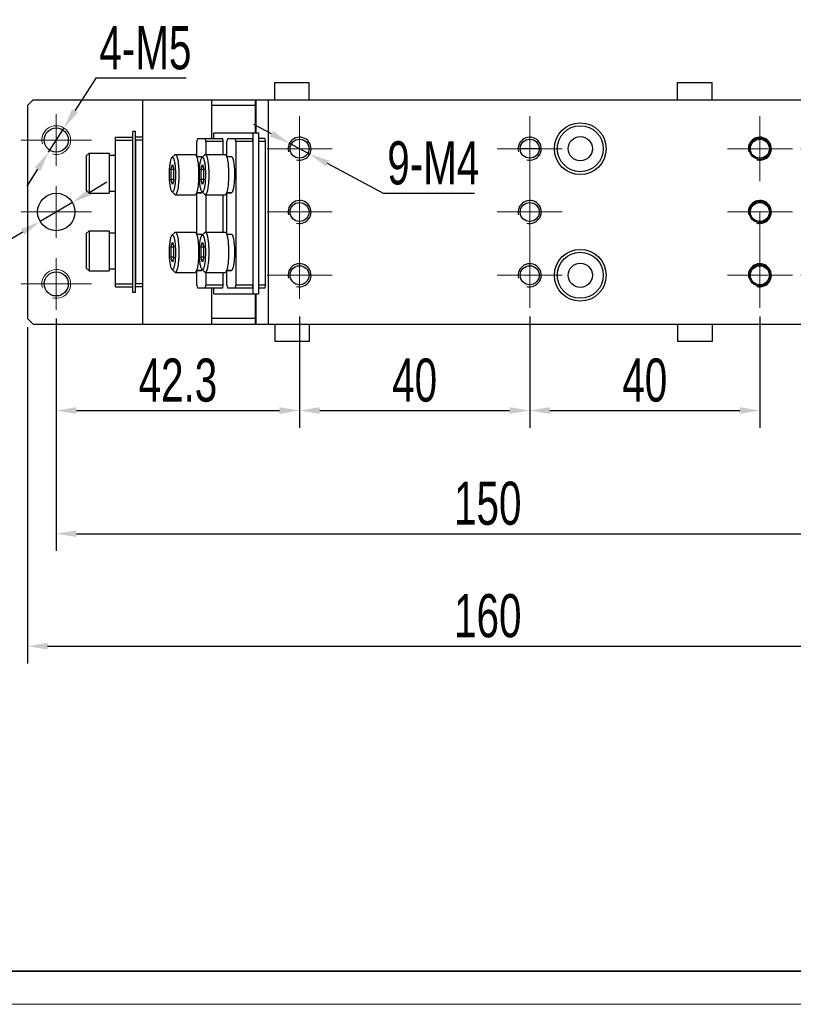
# Model space of a CAD drawing. Header units: millimetres. Extents: x 15976 to 16460, y 4433 to 4775.
# Tile 2 of 4: x 16137 to 16272, y 4433 to 4604. Entities that reach past the tile are written whole.
import ezdxf

# ---------------------------------------------------------------- set-up
doc = ezdxf.new("R2010")
doc.units = ezdxf.units.MM
doc.linetypes.add('CENTER', pattern=[50.8, 31.75, -6.35, 6.35, -6.35])
doc.layers.add('02___PRT_ALL_AXES', color=7, linetype='Continuous')
for name, color, linetype, lineweight in [('中心线', 1, 'CENTER', 15), ('尺寸线', 5, 'Continuous', 18), ('粗实线', 3, 'Continuous', 35), ('细实线', 170, 'Continuous', 15)]:
    doc.layers.add(name, color=color, linetype=linetype, lineweight=lineweight)
doc.styles.get("Standard").update_dxf_attribs({"font": 'txt', "width": 0.7})
doc.dimstyles.new('2.5', dxfattribs={"dimtxt": 7.5, "dimasz": 3.5, "dimexe": 3, "dimexo": 1.5, "dimgap": 1.5, "dimtad": 1, "dimtoh": 1, "dimdec": 1, "dimzin": 9, "dimdsep": 46, "dimtxsty": 'Standard', "dimcen": 7.5, "dimadec": 0, "dimazin": 2, "dimtm": 1e-09, "dimtfac": 0.8, "dimtdec": 1, "dimtmove": 0, "dimatfit": 3, "dimfxl": 0.6, "dimarcsym": 0})

# ---------------------------------------------------------------- blocks, each defined once
blk = doc.blocks.new('*D42')
at = {"layer": 'Defpoints', "color": 0}
for p in [(16184.24, 4582.53), (16187.77, 4580.65)]:
    blk.add_point(p, dxfattribs=at)
at = {"layer": '尺寸线', "color": 0, "lineweight": -2}
for p, q in [((16181.15, 4584.18), (16178.06, 4585.82)), ((16184.24, 4582.53), (16187.77, 4580.65)), ((16200.56, 4573.83), (16190.85, 4579.01)), ((16216.41, 4573.83), (16200.56, 4573.83))]:
    blk.add_line(p, q, dxfattribs=at)
at = {"layer": '尺寸线', "color": 0}
for points in [[(16181.42, 4584.69), (16180.87, 4583.66), (16184.24, 4582.53)], [(16191.13, 4579.52), (16190.58, 4578.49), (16187.77, 4580.65)]]:
    blk.add_solid(points, dxfattribs=at)
at = {"layer": '尺寸线', "color": 0, "insert": (16209.24, 4579.08), "char_height": 7.5, "attachment_point": 5}
blk.add_mtext('9-M4', dxfattribs=at)
blk = doc.blocks.new('*D52')
at = {"layer": 'Defpoints', "color": 0}
for p in [(16145.06, 4585.2), (16142.37, 4580.99)]:
    blk.add_point(p, dxfattribs=at)
at = {"layer": '尺寸线', "color": 0, "lineweight": -2}
for p, q in [((16150.6, 4593.84), (16146.95, 4588.15)), ((16166.3, 4593.84), (16150.6, 4593.84)), ((16142.37, 4580.99), (16145.06, 4585.2)), ((16140.48, 4578.04), (16138.59, 4575.09))]:
    blk.add_line(p, q, dxfattribs=at)
at = {"layer": '尺寸线', "color": 0}
for points in [[(16146.46, 4588.46), (16147.44, 4587.83), (16145.06, 4585.2)], [(16139.99, 4578.35), (16140.97, 4577.72), (16142.37, 4580.99)]]:
    blk.add_solid(points, dxfattribs=at)
at = {"layer": '尺寸线', "color": 0, "insert": (16159.2, 4599.09), "char_height": 7.5, "attachment_point": 5}
blk.add_mtext('4-M5', dxfattribs=at)
blk = doc.blocks.new('*D53')
at = {"layer": 'Defpoints', "color": 0}
for p in [(16146.51, 4572.25), (16140.92, 4568.94)]:
    blk.add_point(p, dxfattribs=at)
at = {"layer": '尺寸线', "color": 0, "lineweight": -2}
for p, q in [((16149.52, 4574.03), (16152.53, 4575.82)), ((16146.51, 4572.25), (16140.92, 4568.94)), ((16128.44, 4561.55), (16137.91, 4567.15)), ((16105.39, 4561.55), (16128.44, 4561.55))]:
    blk.add_line(p, q, dxfattribs=at)
at = {"layer": '尺寸线', "color": 0}
for points in [[(16149.22, 4574.53), (16149.82, 4573.53), (16146.51, 4572.25)], [(16137.61, 4567.65), (16138.2, 4566.65), (16140.92, 4568.94)]]:
    blk.add_solid(points, dxfattribs=at)
at = {"layer": '尺寸线', "color": 0, "insert": (16116.16, 4566.8), "char_height": 7.5, "attachment_point": 5}
blk.add_mtext('2-%%C6.5', dxfattribs=at)
blk = doc.blocks.new('*D57')
at = {"layer": 'Defpoints', "color": 0}
for p in [(16138.71, 4552.09), (16298.71, 4552.09), (16298.71, 4495.11)]:
    blk.add_point(p, dxfattribs=at)
at = {"layer": '尺寸线', "color": 0, "lineweight": -2}
for p, q in [((16138.71, 4550.59), (16138.71, 4492.11)), ((16298.71, 4550.59), (16298.71, 4492.11)), ((16142.21, 4495.11), (16295.21, 4495.11))]:
    blk.add_line(p, q, dxfattribs=at)
at = {"layer": '尺寸线', "color": 0}
for points in [[(16142.21, 4495.7), (16142.21, 4494.53), (16138.71, 4495.11)], [(16295.21, 4495.7), (16295.21, 4494.53), (16298.71, 4495.11)]]:
    blk.add_solid(points, dxfattribs=at)
at = {"layer": '尺寸线', "color": 0, "insert": (16218.71, 4500.36), "char_height": 7.5, "attachment_point": 5}
blk.add_mtext('160', dxfattribs=at)
blk = doc.blocks.new('*D58')
at = {"layer": 'Defpoints', "color": 0}
for p in [(16143.71, 4553.59), (16293.71, 4553.59), (16293.71, 4514.66)]:
    blk.add_point(p, dxfattribs=at)
at = {"layer": '尺寸线', "color": 0, "lineweight": -2}
for p, q in [((16143.71, 4552.09), (16143.71, 4511.66)), ((16293.71, 4552.09), (16293.71, 4511.66)), ((16147.21, 4514.66), (16290.21, 4514.66))]:
    blk.add_line(p, q, dxfattribs=at)
at = {"layer": '尺寸线', "color": 0}
for points in [[(16147.21, 4515.24), (16147.21, 4514.08), (16143.71, 4514.66)], [(16290.21, 4515.24), (16290.21, 4514.08), (16293.71, 4514.66)]]:
    blk.add_solid(points, dxfattribs=at)
at = {"layer": '尺寸线', "color": 0, "insert": (16218.71, 4519.91), "char_height": 7.5, "attachment_point": 5}
blk.add_mtext('150', dxfattribs=at)
blk = doc.blocks.new('*D59')
at = {"layer": 'Defpoints', "color": 0}
for p in [(16186, 4553.94), (16226, 4553.94), (16226, 4536.07)]:
    blk.add_point(p, dxfattribs=at)
at = {"layer": '尺寸线', "color": 0, "lineweight": -2}
for p, q in [((16186, 4552.44), (16186, 4533.07)), ((16226, 4552.44), (16226, 4533.07)), ((16189.5, 4536.07), (16222.5, 4536.07))]:
    blk.add_line(p, q, dxfattribs=at)
at = {"layer": '尺寸线', "color": 0}
for points in [[(16189.5, 4536.66), (16189.5, 4535.49), (16186, 4536.07)], [(16222.5, 4536.66), (16222.5, 4535.49), (16226, 4536.07)]]:
    blk.add_solid(points, dxfattribs=at)
at = {"layer": '尺寸线', "color": 0, "insert": (16206, 4541.32), "char_height": 7.5, "attachment_point": 5}
blk.add_mtext('40', dxfattribs=at)
blk = doc.blocks.new('*D60')
at = {"layer": 'Defpoints', "color": 0}
for p in [(16226, 4553.94), (16266, 4553.94), (16266, 4536.07)]:
    blk.add_point(p, dxfattribs=at)
at = {"layer": '尺寸线', "color": 0, "lineweight": -2}
for p, q in [((16226, 4552.44), (16226, 4533.07)), ((16266, 4552.44), (16266, 4533.07)), ((16229.5, 4536.07), (16262.5, 4536.07))]:
    blk.add_line(p, q, dxfattribs=at)
at = {"layer": '尺寸线', "color": 0}
for points in [[(16229.5, 4536.66), (16229.5, 4535.49), (16226, 4536.07)], [(16262.5, 4536.66), (16262.5, 4535.49), (16266, 4536.07)]]:
    blk.add_solid(points, dxfattribs=at)
at = {"layer": '尺寸线', "color": 0, "insert": (16246, 4541.32), "char_height": 7.5, "attachment_point": 5}
blk.add_mtext('40', dxfattribs=at)
blk = doc.blocks.new('*D62')
at = {"layer": 'Defpoints', "color": 0}
for p in [(16143.71, 4553.59), (16186, 4553.94), (16186, 4536.07)]:
    blk.add_point(p, dxfattribs=at)
at = {"layer": '尺寸线', "color": 0, "lineweight": -2}
for p, q in [((16143.71, 4552.09), (16143.71, 4533.07)), ((16186, 4552.44), (16186, 4533.07)), ((16147.21, 4536.07), (16182.5, 4536.07))]:
    blk.add_line(p, q, dxfattribs=at)
at = {"layer": '尺寸线', "color": 0}
for points in [[(16147.21, 4536.66), (16147.21, 4535.49), (16143.71, 4536.07)], [(16182.5, 4536.66), (16182.5, 4535.49), (16186, 4536.07)]]:
    blk.add_solid(points, dxfattribs=at)
at = {"layer": '尺寸线', "color": 0, "insert": (16164.86, 4541.32), "char_height": 7.5, "attachment_point": 5}
blk.add_mtext('42.3', dxfattribs=at)
blk = doc.blocks.new('*D63')
at = {"layer": 'Defpoints', "color": 0}
for p in [(16271.65, 4581.59), (16271.65, 4559.59), (16311.62, 4559.59)]:
    blk.add_point(p, dxfattribs=at)
at = {"layer": '尺寸线', "color": 0, "lineweight": -2}
for p, q in [((16273.15, 4581.59), (16314.62, 4581.59)), ((16311.62, 4578.09), (16311.62, 4563.09)), ((16273.15, 4559.59), (16314.62, 4559.59))]:
    blk.add_line(p, q, dxfattribs=at)
at = {"layer": '尺寸线', "color": 0}
for points in [[(16311.03, 4578.09), (16312.2, 4578.09), (16311.62, 4581.59)], [(16311.03, 4563.09), (16312.2, 4563.09), (16311.62, 4559.59)]]:
    blk.add_solid(points, dxfattribs=at)
at = {"layer": '尺寸线', "color": 0, "insert": (16306.37, 4570.59), "char_height": 7.5, "attachment_point": 5, "rotation": 90}
blk.add_mtext('22', dxfattribs=at)

msp = doc.modelspace()

# ---------------------------------------------------------------- linework, layer by layer
at = {"color": 7, "linetype": 'Continuous'}
for p, q in [((16139.71, 4590.09), (16138.71, 4589.09)), ((16138.71, 4589.09), (16138.71, 4552.09)), ((16139.71, 4590.09), (16297.71, 4590.09)), ((16158.71, 4590.09), (16158.71, 4551.09)), ((16170.71, 4590.09), (16170.71, 4583.34)), ((16178.47, 4589.09), (16170.71, 4589.09)), ((16178.3, 4590.09), (16178.3, 4584.34)), ((16178.47, 4584.34), (16178.47, 4590.09)), ((16180.59, 4551.09), (16180.59, 4590.09)), ((16157.01, 4556.59), (16157.01, 4584.59)), ((16157.51, 4584.59), (16157.01, 4584.59)), ((16157.51, 4556.59), (16157.51, 4584.59)), ((16171.11, 4583.34), (16171.11, 4584.34)), ((16171.11, 4584.34), (16178.87, 4584.34)), ((16177.88, 4584.34), (16177.88, 4556.34)), ((16178.87, 4584.34), (16178.87, 4556.34)), ((16154.01, 4557.59), (16154.01, 4583.59)), ((16154.01, 4583.59), (16157.01, 4583.59)), ((16154.01, 4583.09), (16157.01, 4583.09)), ((16157.01, 4558.09), (16157.01, 4583.09)), ((16158.71, 4583.59), (16157.51, 4583.59)), ((16157.51, 4583.09), (16157.51, 4558.09)), ((16158.71, 4583.09), (16157.51, 4583.09)), ((16168.24, 4583.34), (16168.15, 4582.84)), ((16168.15, 4580.24), (16168.15, 4582.84)), ((16168.24, 4583.34), (16172.58, 4583.34)), ((16169.72, 4582.84), (16169.63, 4583.34)), ((16169.72, 4582.84), (16169.72, 4580.59)), ((16172.67, 4582.84), (16169.72, 4582.84)), ((16172.58, 4583.34), (16172.67, 4582.84)), ((16172.67, 4582.84), (16172.67, 4580.59)), ((16173.45, 4583.34), (16173.36, 4582.84)), ((16173.36, 4580.24), (16173.36, 4582.84)), ((16173.45, 4583.34), (16177.79, 4583.34)), ((16174.93, 4582.84), (16174.84, 4583.34)), ((16174.93, 4582.84), (16174.93, 4557.84)), ((16177.88, 4582.84), (16174.93, 4582.84)), ((16177.79, 4583.34), (16177.88, 4582.84)), ((16177.88, 4582.84), (16177.88, 4557.84)), ((16179.96, 4583.34), (16178.87, 4583.34)), ((16178.87, 4582.84), (16178.87, 4557.84)), ((16180.05, 4582.84), (16178.87, 4582.84)), ((16179.96, 4583.34), (16180.05, 4582.84)), ((16180.05, 4582.84), (16180.05, 4557.84)), ((16148.91, 4580.34), (16149.41, 4580.84)), ((16148.91, 4580.34), (16148.91, 4574.34)), ((16149.41, 4580.84), (16149.41, 4573.84)), ((16149.41, 4580.84), (16152.91, 4580.84)), ((16152.91, 4580.84), (16152.91, 4573.84)), ((16152.91, 4580.49), (16154.01, 4580.49)), ((16163.82, 4580.04), (16164.3, 4580.54)), ((16164.41, 4580.59), (16167.85, 4580.59)), ((16168.11, 4580.24), (16168.94, 4580.24)), ((16169.03, 4580.04), (16169.51, 4580.54)), ((16169.61, 4580.59), (16173.06, 4580.59)), ((16173.32, 4580.24), (16174.14, 4580.24)), ((16227.65, 4581.59), (16224.35, 4581.59)), ((16163.65, 4577.96), (16163.91, 4578.82)), ((16163.91, 4578.82), (16164.17, 4577.96)), ((16168.86, 4577.96), (16169.12, 4578.82)), ((16169.12, 4578.82), (16169.38, 4577.96)), ((16163.65, 4577.96), (16163.65, 4576.23)), ((16164.17, 4577.96), (16163.65, 4577.96)), ((16164.17, 4576.23), (16164.17, 4577.96)), ((16168.86, 4577.96), (16168.86, 4576.23)), ((16169.38, 4577.96), (16168.86, 4577.96)), ((16169.38, 4576.23), (16169.38, 4577.96)), ((16163.91, 4575.36), (16163.65, 4576.23)), ((16164.17, 4576.23), (16163.65, 4576.23)), ((16164.17, 4576.23), (16163.91, 4575.36)), ((16169.12, 4575.36), (16168.86, 4576.23)), ((16169.38, 4576.23), (16168.86, 4576.23)), ((16169.38, 4576.23), (16169.12, 4575.36)), ((16148.91, 4574.34), (16149.41, 4573.84)), ((16149.41, 4573.84), (16152.91, 4573.84)), ((16153.59, 4574.19), (16154.01, 4574.19)), ((16163.82, 4574.14), (16164.3, 4573.65)), ((16164.41, 4573.59), (16167.85, 4573.59)), ((16168.15, 4566.74), (16168.15, 4573.94)), ((16168.52, 4573.94), (16168.94, 4573.94)), ((16168.96, 4573.94), (16168.94, 4573.94)), ((16168.96, 4573.99), (16168.96, 4573.94)), ((16169.03, 4574.14), (16169.51, 4573.65)), ((16169.61, 4573.59), (16173.06, 4573.59)), ((16169.72, 4573.59), (16169.72, 4567.09)), ((16172.67, 4573.59), (16172.67, 4567.09)), ((16173.36, 4566.74), (16173.36, 4573.94)), ((16173.73, 4573.94), (16174.14, 4573.94)), ((16174.17, 4573.94), (16174.14, 4573.94)), ((16174.17, 4573.99), (16174.17, 4573.94)), ((16148.91, 4566.84), (16149.41, 4567.34)), ((16148.91, 4566.84), (16148.91, 4560.84)), ((16149.41, 4567.34), (16149.41, 4560.34)), ((16149.41, 4567.34), (16152.91, 4567.34)), ((16152.91, 4567.34), (16152.91, 4560.34)), ((16152.91, 4566.99), (16154.01, 4566.99)), ((16163.82, 4566.54), (16164.3, 4567.04)), ((16164.41, 4567.09), (16167.85, 4567.09)), ((16168.11, 4566.74), (16168.94, 4566.74)), ((16169.03, 4566.54), (16169.51, 4567.04)), ((16169.61, 4567.09), (16173.06, 4567.09)), ((16173.32, 4566.74), (16174.14, 4566.74)), ((16163.65, 4564.46), (16163.91, 4565.32)), ((16163.91, 4565.32), (16164.17, 4564.46)), ((16168.86, 4564.46), (16169.12, 4565.32)), ((16169.12, 4565.32), (16169.38, 4564.46)), ((16163.65, 4564.46), (16163.65, 4562.73)), ((16164.17, 4564.46), (16163.65, 4564.46)), ((16164.17, 4562.73), (16164.17, 4564.46)), ((16168.86, 4564.46), (16168.86, 4562.73)), ((16169.38, 4564.46), (16168.86, 4564.46)), ((16169.38, 4562.73), (16169.38, 4564.46)), ((16163.91, 4561.86), (16163.65, 4562.73)), ((16164.17, 4562.73), (16163.65, 4562.73)), ((16164.17, 4562.73), (16163.91, 4561.86)), ((16169.12, 4561.86), (16168.86, 4562.73)), ((16169.38, 4562.73), (16168.86, 4562.73)), ((16169.38, 4562.73), (16169.12, 4561.86)), ((16148.91, 4560.84), (16149.41, 4560.34)), ((16149.41, 4560.34), (16152.91, 4560.34)), ((16153.59, 4560.69), (16154.01, 4560.69)), ((16163.82, 4560.64), (16164.3, 4560.15)), ((16164.41, 4560.09), (16167.85, 4560.09)), ((16168.15, 4557.84), (16168.15, 4560.44)), ((16168.52, 4560.44), (16168.94, 4560.44)), ((16168.96, 4560.44), (16168.94, 4560.44)), ((16168.96, 4560.49), (16168.96, 4560.44)), ((16169.03, 4560.64), (16169.51, 4560.15)), ((16169.61, 4560.09), (16173.06, 4560.09)), ((16169.72, 4560.09), (16169.72, 4557.84)), ((16172.67, 4560.09), (16172.67, 4557.84)), ((16173.36, 4557.84), (16173.36, 4560.44)), ((16173.73, 4560.44), (16174.14, 4560.44)), ((16174.17, 4560.44), (16174.14, 4560.44)), ((16174.17, 4560.49), (16174.17, 4560.44)), ((16154.01, 4558.09), (16157.01, 4558.09)), ((16158.71, 4558.09), (16157.51, 4558.09)), ((16154.01, 4557.59), (16157.01, 4557.59)), ((16157.51, 4556.59), (16157.01, 4556.59)), ((16158.71, 4557.59), (16157.51, 4557.59)), ((16168.15, 4557.84), (16168.24, 4557.34)), ((16172.58, 4557.34), (16168.24, 4557.34)), ((16169.63, 4557.34), (16169.72, 4557.84)), ((16172.67, 4557.84), (16169.72, 4557.84)), ((16170.71, 4557.34), (16170.71, 4551.09)), ((16171.11, 4556.34), (16171.11, 4557.34)), ((16171.11, 4556.34), (16178.87, 4556.34)), ((16172.67, 4557.84), (16172.58, 4557.34)), ((16173.36, 4557.84), (16173.45, 4557.34)), ((16177.79, 4557.34), (16173.45, 4557.34)), ((16174.84, 4557.34), (16174.93, 4557.84)), ((16177.88, 4557.84), (16174.93, 4557.84)), ((16177.88, 4557.84), (16177.79, 4557.34)), ((16178.3, 4556.34), (16178.3, 4551.09)), ((16178.47, 4551.09), (16178.47, 4556.34)), ((16180.05, 4557.84), (16178.87, 4557.84)), ((16179.96, 4557.34), (16178.87, 4557.34)), ((16180.05, 4557.84), (16179.96, 4557.34)), ((16138.71, 4552.09), (16139.71, 4551.09)), ((16178.47, 4552.09), (16170.71, 4552.09)), ((16139.71, 4551.09), (16297.71, 4551.09))]:
    msp.add_line(p, q, dxfattribs=at)
for centre, radius in [((16234.79, 4581.59), 4.5), ((16234.79, 4581.59), 4), ((16143.71, 4583.09), 2.1), ((16234.79, 4581.59), 2.1), ((16186, 4581.59), 1.65), ((16226, 4581.59), 1.65), ((16266, 4581.59), 1.85), ((16266, 4581.59), 1.65), ((16143.71, 4570.59), 3.25), ((16186, 4570.59), 1.65), ((16226, 4570.59), 1.65), ((16266, 4570.59), 1.85), ((16266, 4570.59), 1.65), ((16234.79, 4559.59), 4.5), ((16234.79, 4559.59), 4), ((16234.79, 4559.59), 2.1), ((16266, 4559.59), 1.85), ((16143.71, 4558.09), 2.1), ((16186, 4559.59), 1.65), ((16226, 4559.59), 1.65), ((16266, 4559.59), 1.65)]:
    msp.add_circle(centre, radius, dxfattribs=at)
at = {"color": 2, "linetype": 'Continuous'}
for centre in [(16186, 4581.59), (16226, 4581.59), (16266, 4581.59), (16186, 4570.59), (16226, 4570.59), (16266, 4570.59), (16186, 4559.59), (16226, 4559.59), (16266, 4559.59)]:
    msp.add_arc(centre, 2, 255, 195, dxfattribs=at)
at = {"color": 7, "linetype": 'Continuous'}
for centre, major_axis, ratio, start_param, end_param in [((16152.24, 4577.34), (9.69, 0), 0.32492, -1.500898, -1.386449), ((16153.59, 4577.34), (9.69, 0), 0.32492, 4.642491, 4.756026), ((16168.52, 4577.09), (10.09, 0), 0.312054, 4.67234, 4.756026), ((16167.19, 4577.09), (10.09, 0), 0.312054, 4.804954, 4.896737), ((16173.73, 4577.09), (10.09, 0), 0.312054, 4.67234, 4.756026), ((16172.39, 4577.09), (10.09, 0), 0.312054, 4.804954, 4.896737), ((16152.24, 4563.84), (9.69, 0), 0.32492, -1.500898, -1.386449), ((16153.59, 4563.84), (9.69, 0), 0.32492, 4.642491, 4.756026), ((16168.52, 4563.59), (10.09, 0), 0.312054, 4.67234, 4.756026), ((16167.19, 4563.59), (10.09, 0), 0.312054, 4.804954, 4.896737), ((16173.73, 4563.59), (10.09, 0), 0.312054, 4.67234, 4.756026), ((16172.39, 4563.59), (10.09, 0), 0.312054, 4.804954, 4.896737)]:
    msp.add_ellipse(centre, major_axis=major_axis, ratio=ratio, start_param=start_param, end_param=end_param, dxfattribs=at)
for points, start_tangent, end_tangent in [([(16164.3, 4580.54), (16164.35, 4580.58), (16164.41, 4580.59)], (0.695972, 0.718069), (1, 0)), ([(16164.41, 4580.59), (16164.47, 4580.57), (16164.52, 4580.52), (16164.58, 4580.44), (16164.64, 4580.33), (16164.69, 4580.18), (16164.74, 4580), (16164.79, 4579.8), (16164.84, 4579.57), (16164.91, 4579.04), (16164.97, 4578.43), (16165, 4577.77), (16165.01, 4577.09)], (1, 0), (0, -1)), ([(16167.85, 4580.59), (16167.91, 4580.57), (16167.97, 4580.52), (16168.03, 4580.44), (16168.08, 4580.33), (16168.14, 4580.18), (16168.19, 4580), (16168.24, 4579.8), (16168.28, 4579.57), (16168.36, 4579.04), (16168.41, 4578.43), (16168.45, 4577.77), (16168.46, 4577.09)], (1, -0.000138), (0, -1)), ([(16168.94, 4580.24), (16168.98, 4580.23), (16169.03, 4580.19), (16169.09, 4580.11)], (1, -0.00011), (0.504439, -0.863447)), ([(16169.51, 4580.54), (16169.56, 4580.58), (16169.61, 4580.59)], (0.695972, 0.718069), (1, 0)), ([(16169.61, 4580.59), (16169.67, 4580.57), (16169.73, 4580.52), (16169.79, 4580.44), (16169.85, 4580.33), (16169.9, 4580.18), (16169.95, 4580), (16170, 4579.8), (16170.04, 4579.57), (16170.12, 4579.04), (16170.18, 4578.43), (16170.21, 4577.77), (16170.22, 4577.09)], (1, 0), (0, -1)), ([(16173.06, 4580.59), (16173.12, 4580.57), (16173.18, 4580.52), (16173.24, 4580.44), (16173.29, 4580.33), (16173.35, 4580.18), (16173.4, 4580), (16173.45, 4579.8), (16173.49, 4579.57), (16173.57, 4579.04), (16173.62, 4578.43), (16173.66, 4577.77), (16173.67, 4577.09)], (1, -0.000138), (0, -1)), ([(16174.14, 4580.24), (16174.17, 4580.24), (16174.2, 4580.23), (16174.23, 4580.21), (16174.25, 4580.18), (16174.3, 4580.11), (16174.35, 4580), (16174.4, 4579.87), (16174.45, 4579.71), (16174.49, 4579.53), (16174.53, 4579.32), (16174.6, 4578.84), (16174.65, 4578.3), (16174.68, 4577.71), (16174.69, 4577.09)], (1, -0.00011), (0, -1)), ([(16163.39, 4577.09), (16163.42, 4578.12), (16163.46, 4578.59), (16163.51, 4579.02), (16163.58, 4579.39), (16163.65, 4579.69), (16163.73, 4579.91), (16163.78, 4579.99), (16163.82, 4580.04)], (0, 1), (0.696083, 0.717961)), ([(16163.82, 4580.04), (16163.88, 4580.08), (16163.91, 4580.09), (16163.93, 4580.09), (16163.99, 4580.06), (16164.05, 4579.99), (16164.1, 4579.89), (16164.15, 4579.76), (16164.2, 4579.59), (16164.25, 4579.39), (16164.29, 4579.17), (16164.33, 4578.92), (16164.39, 4578.36), (16164.42, 4577.74), (16164.43, 4577.09)], (0.696083, 0.717961), (0, -1)), ([(16168.6, 4577.09), (16168.63, 4578.12), (16168.67, 4578.59), (16168.72, 4579.02), (16168.79, 4579.39), (16168.86, 4579.69), (16168.94, 4579.91), (16168.99, 4579.99), (16169.03, 4580.04)], (0, 1), (0.696083, 0.717961)), ([(16169.03, 4580.04), (16169.09, 4580.08), (16169.12, 4580.09), (16169.14, 4580.09), (16169.2, 4580.06), (16169.26, 4579.99), (16169.31, 4579.89), (16169.36, 4579.76), (16169.41, 4579.59), (16169.46, 4579.39), (16169.5, 4579.17), (16169.54, 4578.92), (16169.59, 4578.36), (16169.63, 4577.74), (16169.64, 4577.09)], (0.696083, 0.717961), (0, -1)), ([(16163.82, 4574.14), (16163.78, 4574.2), (16163.73, 4574.28), (16163.65, 4574.5), (16163.58, 4574.8), (16163.51, 4575.17), (16163.46, 4575.59), (16163.42, 4576.07), (16163.39, 4577.09)], (-0.696083, 0.717961), (0, 1)), ([(16164.43, 4577.09), (16164.42, 4576.44), (16164.39, 4575.82), (16164.33, 4575.26), (16164.29, 4575.01), (16164.25, 4574.79), (16164.2, 4574.59), (16164.15, 4574.43), (16164.1, 4574.29), (16164.05, 4574.19), (16163.99, 4574.13), (16163.93, 4574.09), (16163.91, 4574.09), (16163.88, 4574.1), (16163.82, 4574.14)], (0, -1), (-0.696083, 0.717961)), ([(16165.01, 4577.09), (16165, 4576.41), (16164.97, 4575.75), (16164.91, 4575.15), (16164.84, 4574.62), (16164.79, 4574.39), (16164.74, 4574.18), (16164.69, 4574.01), (16164.64, 4573.86), (16164.58, 4573.74), (16164.52, 4573.66), (16164.47, 4573.61), (16164.41, 4573.59)], (0, -1), (-1, 0)), ([(16168.46, 4577.09), (16168.45, 4576.41), (16168.41, 4575.75), (16168.36, 4575.15), (16168.28, 4574.62), (16168.24, 4574.39), (16168.19, 4574.18), (16168.14, 4574.01), (16168.08, 4573.86), (16168.03, 4573.74), (16167.97, 4573.66), (16167.91, 4573.61), (16167.85, 4573.59)], (0, -1), (-1, 0.000138)), ([(16169.03, 4574.14), (16168.99, 4574.2), (16168.94, 4574.28), (16168.86, 4574.5), (16168.79, 4574.8), (16168.72, 4575.17), (16168.67, 4575.59), (16168.63, 4576.07), (16168.6, 4577.09)], (-0.696083, 0.717961), (0, 1)), ([(16169.64, 4577.09), (16169.63, 4576.44), (16169.59, 4575.82), (16169.54, 4575.26), (16169.5, 4575.01), (16169.46, 4574.79), (16169.41, 4574.59), (16169.36, 4574.43), (16169.31, 4574.29), (16169.26, 4574.19), (16169.2, 4574.13), (16169.14, 4574.09), (16169.12, 4574.09), (16169.09, 4574.1), (16169.03, 4574.14)], (0, -1), (-0.696083, 0.717961)), ([(16170.22, 4577.09), (16170.21, 4576.41), (16170.18, 4575.75), (16170.12, 4575.15), (16170.04, 4574.62), (16170, 4574.39), (16169.95, 4574.18), (16169.9, 4574.01), (16169.85, 4573.86), (16169.79, 4573.74), (16169.73, 4573.66), (16169.67, 4573.61), (16169.61, 4573.59)], (0, -1), (-1, 0)), ([(16173.67, 4577.09), (16173.66, 4576.41), (16173.62, 4575.75), (16173.57, 4575.15), (16173.49, 4574.62), (16173.45, 4574.39), (16173.4, 4574.18), (16173.35, 4574.01), (16173.29, 4573.86), (16173.24, 4573.74), (16173.18, 4573.66), (16173.12, 4573.61), (16173.06, 4573.59)], (0, -1), (-1, 0.000138)), ([(16174.69, 4577.09), (16174.66, 4576.02), (16174.62, 4575.53), (16174.57, 4575.08), (16174.5, 4574.69), (16174.42, 4574.38), (16174.38, 4574.25), (16174.34, 4574.14), (16174.29, 4574.06), (16174.25, 4574)], (0, -1), (-0.681509, -0.73181)), ([(16164.41, 4573.59), (16164.35, 4573.61), (16164.3, 4573.65)], (-1, 0), (-0.695972, 0.718069)), ([(16169.09, 4574.07), (16169.08, 4574.05), (16169.04, 4574)], (-0.503943, -0.863737), (-0.681509, -0.73181)), ([(16169.61, 4573.59), (16169.56, 4573.61), (16169.51, 4573.65)], (-1, 0), (-0.695972, 0.718069)), ([(16163.39, 4563.59), (16163.42, 4564.62), (16163.46, 4565.09), (16163.51, 4565.52), (16163.58, 4565.89), (16163.65, 4566.19), (16163.73, 4566.41), (16163.78, 4566.49), (16163.82, 4566.54)], (0, 1), (0.696083, 0.717961)), ([(16163.82, 4566.54), (16163.88, 4566.58), (16163.91, 4566.59), (16163.93, 4566.59), (16163.99, 4566.56), (16164.05, 4566.49), (16164.1, 4566.39), (16164.15, 4566.26), (16164.2, 4566.09), (16164.25, 4565.89), (16164.29, 4565.67), (16164.33, 4565.42), (16164.39, 4564.86), (16164.42, 4564.24), (16164.43, 4563.59)], (0.696083, 0.717961), (0, -1)), ([(16164.3, 4567.04), (16164.35, 4567.08), (16164.41, 4567.09)], (0.695972, 0.718069), (1, 0)), ([(16164.41, 4567.09), (16164.47, 4567.07), (16164.52, 4567.02), (16164.58, 4566.94), (16164.64, 4566.83), (16164.69, 4566.68), (16164.74, 4566.5), (16164.79, 4566.3), (16164.84, 4566.07), (16164.91, 4565.54), (16164.97, 4564.93), (16165, 4564.27), (16165.01, 4563.59)], (1, 0), (0, -1)), ([(16167.85, 4567.09), (16167.91, 4567.07), (16167.97, 4567.02), (16168.03, 4566.94), (16168.08, 4566.83), (16168.14, 4566.68), (16168.19, 4566.5), (16168.24, 4566.3), (16168.28, 4566.07), (16168.36, 4565.54), (16168.41, 4564.93), (16168.45, 4564.27), (16168.46, 4563.59)], (1, -0.000138), (0, -1)), ([(16168.6, 4563.59), (16168.63, 4564.62), (16168.67, 4565.09), (16168.72, 4565.52), (16168.79, 4565.89), (16168.86, 4566.19), (16168.94, 4566.41), (16168.99, 4566.49), (16169.03, 4566.54)], (0, 1), (0.696083, 0.717961)), ([(16168.94, 4566.74), (16168.98, 4566.73), (16169.03, 4566.69), (16169.09, 4566.61)], (1, -0.00011), (0.504439, -0.863447)), ([(16169.03, 4566.54), (16169.09, 4566.58), (16169.12, 4566.59), (16169.14, 4566.59), (16169.2, 4566.56), (16169.26, 4566.49), (16169.31, 4566.39), (16169.36, 4566.26), (16169.41, 4566.09), (16169.46, 4565.89), (16169.5, 4565.67), (16169.54, 4565.42), (16169.59, 4564.86), (16169.63, 4564.24), (16169.64, 4563.59)], (0.696083, 0.717961), (0, -1)), ([(16169.51, 4567.04), (16169.56, 4567.08), (16169.61, 4567.09)], (0.695972, 0.718069), (1, 0)), ([(16169.61, 4567.09), (16169.67, 4567.07), (16169.73, 4567.02), (16169.79, 4566.94), (16169.85, 4566.83), (16169.9, 4566.68), (16169.95, 4566.5), (16170, 4566.3), (16170.04, 4566.07), (16170.12, 4565.54), (16170.18, 4564.93), (16170.21, 4564.27), (16170.22, 4563.59)], (1, 0), (0, -1)), ([(16173.06, 4567.09), (16173.12, 4567.07), (16173.18, 4567.02), (16173.24, 4566.94), (16173.29, 4566.83), (16173.35, 4566.68), (16173.4, 4566.5), (16173.45, 4566.3), (16173.49, 4566.07), (16173.57, 4565.54), (16173.62, 4564.93), (16173.66, 4564.27), (16173.67, 4563.59)], (1, -0.000138), (0, -1)), ([(16174.14, 4566.74), (16174.17, 4566.74), (16174.2, 4566.73), (16174.23, 4566.71), (16174.25, 4566.68), (16174.3, 4566.61), (16174.35, 4566.5), (16174.4, 4566.37), (16174.45, 4566.21), (16174.49, 4566.03), (16174.53, 4565.82), (16174.6, 4565.34), (16174.65, 4564.8), (16174.68, 4564.21), (16174.69, 4563.59)], (1, -0.00011), (0, -1)), ([(16163.82, 4560.64), (16163.78, 4560.7), (16163.73, 4560.78), (16163.65, 4561), (16163.58, 4561.3), (16163.51, 4561.67), (16163.46, 4562.09), (16163.42, 4562.57), (16163.39, 4563.59)], (-0.696083, 0.717961), (0, 1)), ([(16164.43, 4563.59), (16164.42, 4562.94), (16164.39, 4562.32), (16164.33, 4561.76), (16164.29, 4561.51), (16164.25, 4561.29), (16164.2, 4561.09), (16164.15, 4560.93), (16164.1, 4560.79), (16164.05, 4560.69), (16163.99, 4560.63), (16163.93, 4560.59), (16163.91, 4560.59), (16163.88, 4560.6), (16163.82, 4560.64)], (0, -1), (-0.696083, 0.717961)), ([(16165.01, 4563.59), (16165, 4562.91), (16164.97, 4562.25), (16164.91, 4561.65), (16164.84, 4561.12), (16164.79, 4560.89), (16164.74, 4560.68), (16164.69, 4560.51), (16164.64, 4560.36), (16164.58, 4560.24), (16164.52, 4560.16), (16164.47, 4560.11), (16164.41, 4560.09)], (0, -1), (-1, 0)), ([(16168.46, 4563.59), (16168.45, 4562.91), (16168.41, 4562.25), (16168.36, 4561.65), (16168.28, 4561.12), (16168.24, 4560.89), (16168.19, 4560.68), (16168.14, 4560.51), (16168.08, 4560.36), (16168.03, 4560.24), (16167.97, 4560.16), (16167.91, 4560.11), (16167.85, 4560.09)], (0, -1), (-1, 0.000138)), ([(16169.03, 4560.64), (16168.99, 4560.7), (16168.94, 4560.78), (16168.86, 4561), (16168.79, 4561.3), (16168.72, 4561.67), (16168.67, 4562.09), (16168.63, 4562.57), (16168.6, 4563.59)], (-0.696083, 0.717961), (0, 1)), ([(16169.64, 4563.59), (16169.63, 4562.94), (16169.59, 4562.32), (16169.54, 4561.76), (16169.5, 4561.51), (16169.46, 4561.29), (16169.41, 4561.09), (16169.36, 4560.93), (16169.31, 4560.79), (16169.26, 4560.69), (16169.2, 4560.63), (16169.14, 4560.59), (16169.12, 4560.59), (16169.09, 4560.6), (16169.03, 4560.64)], (0, -1), (-0.696083, 0.717961)), ([(16170.22, 4563.59), (16170.21, 4562.91), (16170.18, 4562.25), (16170.12, 4561.65), (16170.04, 4561.12), (16170, 4560.89), (16169.95, 4560.68), (16169.9, 4560.51), (16169.85, 4560.36), (16169.79, 4560.24), (16169.73, 4560.16), (16169.67, 4560.11), (16169.61, 4560.09)], (0, -1), (-1, 0)), ([(16173.67, 4563.59), (16173.66, 4562.91), (16173.62, 4562.25), (16173.57, 4561.65), (16173.49, 4561.12), (16173.45, 4560.89), (16173.4, 4560.68), (16173.35, 4560.51), (16173.29, 4560.36), (16173.24, 4560.24), (16173.18, 4560.16), (16173.12, 4560.11), (16173.06, 4560.09)], (0, -1), (-1, 0.000138)), ([(16174.69, 4563.59), (16174.66, 4562.52), (16174.62, 4562.03), (16174.57, 4561.58), (16174.5, 4561.19), (16174.42, 4560.88), (16174.38, 4560.75), (16174.34, 4560.64), (16174.29, 4560.56), (16174.25, 4560.5)], (0, -1), (-0.681509, -0.73181)), ([(16164.41, 4560.09), (16164.35, 4560.11), (16164.3, 4560.15)], (-1, 0), (-0.695972, 0.718069)), ([(16169.09, 4560.57), (16169.08, 4560.55), (16169.04, 4560.5)], (-0.503943, -0.863737), (-0.681509, -0.73181)), ([(16169.61, 4560.09), (16169.56, 4560.11), (16169.51, 4560.15)], (-1, 0), (-0.695972, 0.718069))]:
    msp.add_spline(points, degree=3, dxfattribs=dict(at, start_tangent=start_tangent, end_tangent=end_tangent))
at = {"layer": '02___PRT_ALL_AXES', "linetype": 'Continuous'}
for p, q in [((16181.69, 4590.09), (16181.69, 4593.09)), ((16181.69, 4593.09), (16187.69, 4593.09)), ((16187.69, 4590.09), (16187.69, 4593.09)), ((16251.69, 4593.09), (16257.69, 4593.09)), ((16251.69, 4590.09), (16251.69, 4593.09)), ((16257.69, 4590.09), (16257.69, 4593.09)), ((16181.69, 4551.09), (16181.69, 4548.09)), ((16187.69, 4551.09), (16187.69, 4548.09)), ((16251.69, 4551.09), (16251.69, 4548.09)), ((16257.69, 4551.09), (16257.69, 4548.09)), ((16187.69, 4548.09), (16181.69, 4548.09)), ((16257.69, 4548.09), (16251.69, 4548.09))]:
    msp.add_line(p, q, dxfattribs=at)
at = {"layer": '中心线', "linetype": 'CENTER'}
for p, q in [((16143.71, 4578.59), (16143.71, 4587.59)), ((16186, 4587.24), (16186, 4553.94)), ((16226, 4581.59), (16226, 4587.24)), ((16266, 4581.59), (16266, 4587.24)), ((16137.61, 4583.09), (16149.81, 4583.09)), ((16191.65, 4581.59), (16180.35, 4581.59)), ((16231.65, 4581.59), (16220.35, 4581.59)), ((16226, 4581.59), (16226, 4553.94)), ((16266, 4581.59), (16260.35, 4581.59)), ((16266, 4581.59), (16271.65, 4581.59)), ((16266, 4581.59), (16266, 4575.94)), ((16143.71, 4566.09), (16143.71, 4575.09)), ((16137.61, 4570.59), (16149.81, 4570.59)), ((16180.35, 4570.59), (16191.65, 4570.59)), ((16226, 4570.59), (16220.35, 4570.59)), ((16226, 4570.59), (16231.65, 4570.59)), ((16266, 4570.59), (16260.35, 4570.59)), ((16266, 4570.59), (16271.65, 4570.59)), ((16266, 4570.59), (16266, 4564.94)), ((16266, 4559.59), (16266, 4564.94)), ((16143.71, 4553.59), (16143.71, 4562.59)), ((16137.61, 4558.09), (16149.81, 4558.09)), ((16180.35, 4559.59), (16191.65, 4559.59)), ((16231.65, 4559.59), (16220.35, 4559.59)), ((16266, 4559.59), (16260.35, 4559.59)), ((16266, 4559.59), (16271.65, 4559.59)), ((16266, 4559.59), (16266, 4553.94))]:
    msp.add_line(p, q, dxfattribs=at)
at = {"layer": '粗实线'}
msp.add_line((16004.62, 4438.62), (16453.9, 4438.62), dxfattribs=at)
at = {"layer": '细实线'}
msp.add_line((15975.82, 4432.86), (16459.66, 4432.86), dxfattribs=at)
at = {"layer": '细实线', "linetype": 'Continuous'}
for centre in [(16143.71, 4583.09), (16143.71, 4558.09)]:
    msp.add_arc(centre, 2.5, 255, 195, dxfattribs=at)

# ---------------------------------------------------------------- dimensions: what is measured, and where the dimension line sits
at = {"layer": '尺寸线'}
dim = msp.add_diameter_dim_2p(p1=(16142.37, 4580.99), p2=(16145.06, 4585.2), text='4-M5', dimstyle='2.5', dxfattribs=at)
dim.commit()
dim.dimension.update_dxf_attribs({"geometry": '*D52', "text_midpoint": (16159.2, 4593.84), "dimtype": 163})
for p1, p2, text, picture, middle in [((16184.24, 4582.53), (16187.77, 4580.65), '9-M4', '*D42', (16209.24, 4579.08)), ((16146.51, 4572.25), (16140.92, 4568.94), '2-%%C6.5', '*D53', (16116.16, 4566.8))]:
    dim = msp.add_diameter_dim_2p(p1=p1, p2=p2, text=text, dimstyle='2.5', dxfattribs=at)
    dim.commit()
    dim.dimension.update_dxf_attribs({"geometry": picture, "text_midpoint": middle})
dim = msp.add_linear_dim(base=(16311.62, 4559.59), p1=(16271.65, 4581.59), p2=(16271.65, 4559.59), angle=90, dimstyle='2.5', dxfattribs=at)
dim.commit()
dim.dimension.update_dxf_attribs({"geometry": '*D63', "text_midpoint": (16306.37, 4570.59)})
for base, p1, p2, picture, middle in [((16186, 4536.07), (16143.71, 4553.59), (16186, 4553.94), '*D62', (16164.86, 4541.32)), ((16293.71, 4514.66), (16143.71, 4553.59), (16293.71, 4553.59), '*D58', (16218.71, 4519.91)), ((16226, 4536.07), (16186, 4553.94), (16226, 4553.94), '*D59', (16206, 4541.32)), ((16266, 4536.07), (16226, 4553.94), (16266, 4553.94), '*D60', (16246, 4541.32)), ((16298.71, 4495.11), (16138.71, 4552.09), (16298.71, 4552.09), '*D57', (16218.71, 4500.36))]:
    dim = msp.add_linear_dim(base=base, p1=p1, p2=p2, dimstyle='2.5', dxfattribs=at)
    dim.commit()
    dim.dimension.update_dxf_attribs({"geometry": picture, "text_midpoint": middle})

doc.saveas('drawing.dxf')
